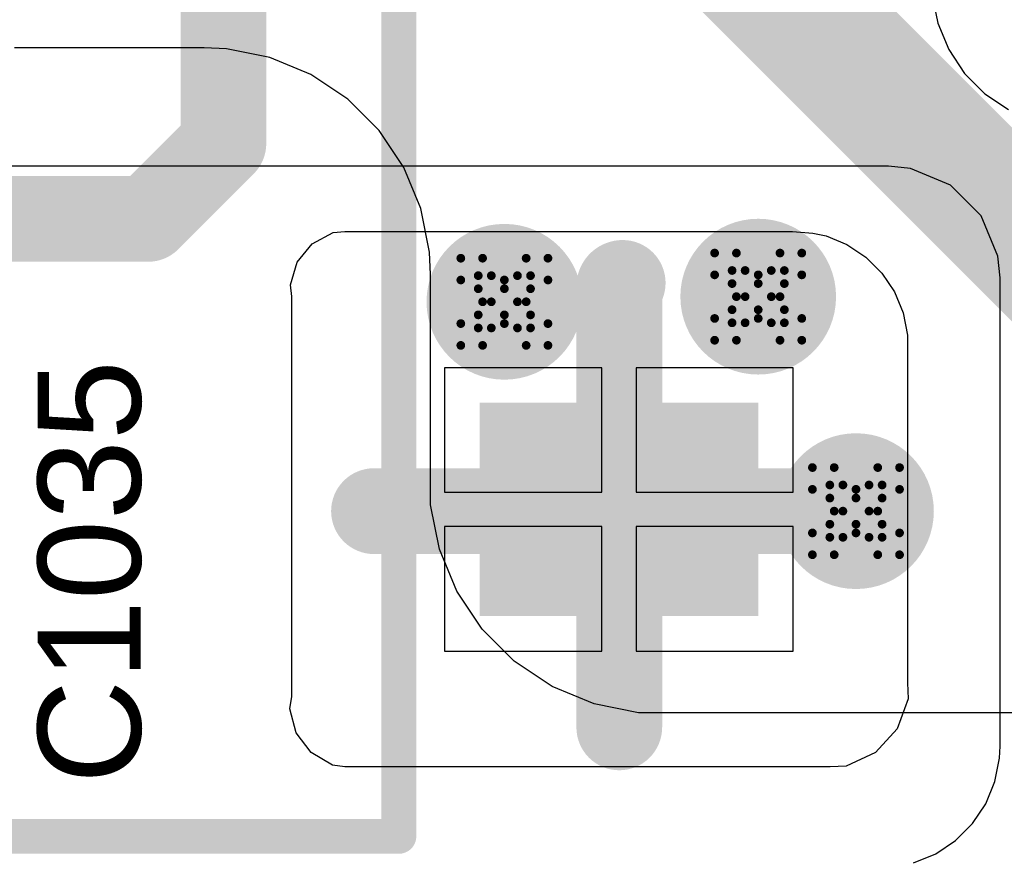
# Model space of a CAD drawing. Header units: inches. Extents: x -6 to 11.2, y -2.2 to 8.3.
# Tile 48 of 256: x 0.987 to 1.213, y 0.872 to 1.065. Entities that reach past the tile are written whole.
import ezdxf

# ---------------------------------------------------------------- set-up
doc = ezdxf.new("R2010")
doc.units = ezdxf.units.IN
doc.header["$MEASUREMENT"] = 0
for name, color, linetype in [('Board Layer Stack Bottom Overlay', 54, 'Continuous'), ('Board Layer Stack Bottom Solder', 6, 'Continuous'), ('Bottom Paste', 16, 'Continuous'), ('Drill Drawing', 1, 'Continuous'), ('Layer  6- Inner', 156, 'Continuous'), ('Layer 1- Top', 1, 'Continuous'), ('Layer 2- GND', 16, 'Continuous'), ('Layer 7- PWR', 76, 'Continuous'), ('Layer 8- Bottom', 5, 'Continuous'), ('Top Overlay', 2, 'Continuous'), ('Via Holes', 16, 'Continuous')]:
    doc.layers.add(name, color=color, linetype=linetype)
doc.styles.add('Arial', font='txt', dxfattribs={"height": 0.2})

# ---------------------------------------------------------------- blocks, each defined once
blk = doc.blocks.new('DF_S_B_401')
at = {"layer": 'Board Layer Stack Bottom Solder'}
blk.add_hatch(color=6, dxfattribs=at).paths.add_polyline_path([(-0.07553, -0.14353), (-0.07553, -0.20747), (-0.12447, -0.20747), (-0.12447, -0.14353)])
at = {"layer": 'Bottom Paste'}
blk.add_hatch(color=16, dxfattribs=at).paths.add_polyline_path([(-0.0775, -0.1455), (-0.0775, -0.2055), (-0.1225, -0.2055), (-0.1225, -0.1455)])
at = {"layer": 'Layer 8- Bottom'}
blk.add_hatch(color=7, dxfattribs=at).paths.add_polyline_path([(-0.0775, -0.1455), (-0.0775, -0.2055), (-0.1225, -0.2055), (-0.1225, -0.1455)])
at = {"layer": 'Board Layer Stack Bottom Overlay'}
for points in [[(-0.175, 0.125, 0.008, 0.008, 0), (-0.175, -0.125, 0.008, 0.008, 0)], [(-0.175, -0.125, 0.008, 0.008, 0), (0.175, -0.125, 0.008, 0.008, 0)]]:
    blk.add_lwpolyline(points, format="xyseb", dxfattribs=at)
blk.add_lwpolyline([(-0.177, -0.125, 0.004, 0.004, 1), (-0.173, -0.125, 0.004, 0.004, 1)], format="xyseb", close=True, dxfattribs=at)
blk.add_lwpolyline([(-0.177, -0.125, 0.004, 0.004, 1), (-0.173, -0.125, 0.004, 0.004, 1)], format="xyseb", close=True, dxfattribs=at)

msp = doc.modelspace()

# ---------------------------------------------------------------- hatches: boundary and pattern name
at = {"layer": 'Layer  6- Inner'}
h = msp.add_hatch(color=7, dxfattribs=at)
edge = h.paths.add_edge_path()
edge.add_arc((1.09843, 1), 0.01575, 0, 360)
h = msp.add_hatch(color=7, dxfattribs=at)
edge = h.paths.add_edge_path()
edge.add_arc((1.15669, 1.00118), 0.01575, 0, 360)
h = msp.add_hatch(color=7, dxfattribs=at)
edge = h.paths.add_edge_path()
edge.add_arc((1.17913, 0.95197), 0.01575, 0, 360)
at = {"layer": 'Layer 1- Top'}
h = msp.add_hatch(color=7, dxfattribs=at)
edge = h.paths.add_edge_path()
edge.add_arc((1.09843, 1), 0.01575, 0, 360)
h = msp.add_hatch(color=7, dxfattribs=at)
edge = h.paths.add_edge_path()
edge.add_arc((1.15669, 1.00118), 0.01575, 0, 360)
h = msp.add_hatch(color=7, dxfattribs=at)
edge = h.paths.add_edge_path()
edge.add_arc((1.17913, 0.95197), 0.01575, 0, 360)
at = {"layer": 'Layer 2- GND'}
h = msp.add_hatch(color=7, dxfattribs=at)
edge = h.paths.add_edge_path()
edge.add_arc((1.09843, 1), 0.01787, 0, 360)
h = msp.add_hatch(color=7, dxfattribs=at)
edge = h.paths.add_edge_path()
edge.add_arc((1.15669, 1.00118), 0.01787, 0, 360)
h = msp.add_hatch(color=7, dxfattribs=at)
edge = h.paths.add_edge_path()
edge.add_arc((1.17913, 0.95197), 0.01787, 0, 360)
at = {"layer": 'Layer 7- PWR'}
h = msp.add_hatch(color=7, dxfattribs=at)
edge = h.paths.add_edge_path()
edge.add_arc((1.09843, 1), 0.01787, 0, 360)
h = msp.add_hatch(color=7, dxfattribs=at)
edge = h.paths.add_edge_path()
edge.add_arc((1.15669, 1.00118), 0.01787, 0, 360)
h = msp.add_hatch(color=7, dxfattribs=at)
edge = h.paths.add_edge_path()
edge.add_arc((1.17913, 0.95197), 0.01787, 0, 360)
at = {"layer": 'Layer 8- Bottom'}
h = msp.add_hatch(color=7, dxfattribs=at)
edge = h.paths.add_edge_path()
edge.add_arc((1.09843, 1), 0.01575, 0, 360)
h = msp.add_hatch(color=7, dxfattribs=at)
edge = h.paths.add_edge_path()
edge.add_arc((1.15669, 1.00118), 0.01575, 0, 360)
h = msp.add_hatch(color=7, dxfattribs=at)
edge = h.paths.add_edge_path()
edge.add_arc((1.17913, 0.95197), 0.01575, 0, 360)
at = {"layer": 'Via Holes'}
h = msp.add_hatch(color=7, dxfattribs=at)
edge = h.paths.add_edge_path()
edge.add_arc((1.15669, 1.00118), 0.00787, 0, 360)
h = msp.add_hatch(color=7, dxfattribs=at)
edge = h.paths.add_edge_path()
edge.add_arc((1.09843, 1), 0.00787, 0, 360)
h = msp.add_hatch(color=7, dxfattribs=at)
edge = h.paths.add_edge_path()
edge.add_arc((1.17913, 0.95197), 0.00787, 0, 360)

# ---------------------------------------------------------------- linework, layer by layer
at = {"layer": 'Drill Drawing'}
for points in [[(1.08843, 1.005, 0.002, 0.002, 0), (1.08843, 1.01, 0.002, 0.002, 0)], [(1.08843, 1.01, 0.002, 0.002, 0), (1.09343, 1.01, 0.002, 0.002, 0)], [(1.09343, 1.01, 0.002, 0.002, 0), (1.09843, 1.005, 0.002, 0.002, 0)], [(1.09843, 1.005, 0.002, 0.002, 0), (1.10343, 1.01, 0.002, 0.002, 0)], [(1.10343, 1.01, 0.002, 0.002, 0), (1.10843, 1.01, 0.002, 0.002, 0)], [(1.10843, 1.005, 0.002, 0.002, 0), (1.10843, 1.01, 0.002, 0.002, 0)], [(1.14669, 1.00618, 0.002, 0.002, 0), (1.14669, 1.01118, 0.002, 0.002, 0)], [(1.14669, 1.01118, 0.002, 0.002, 0), (1.15169, 1.01118, 0.002, 0.002, 0)], [(1.15169, 1.01118, 0.002, 0.002, 0), (1.15669, 1.00618, 0.002, 0.002, 0)], [(1.15669, 1.00618, 0.002, 0.002, 0), (1.16169, 1.01118, 0.002, 0.002, 0)], [(1.16169, 1.01118, 0.002, 0.002, 0), (1.16669, 1.01118, 0.002, 0.002, 0)], [(1.16669, 1.00618, 0.002, 0.002, 0), (1.16669, 1.01118, 0.002, 0.002, 0)], [(1.15069, 1.00418, 0.002, 0.002, 0), (1.15069, 1.00718, 0.002, 0.002, 0)], [(1.15069, 1.00718, 0.002, 0.002, 0), (1.15369, 1.00718, 0.002, 0.002, 0)], [(1.15369, 1.00718, 0.002, 0.002, 0), (1.15669, 1.00418, 0.002, 0.002, 0)], [(1.15669, 1.00418, 0.002, 0.002, 0), (1.15969, 1.00718, 0.002, 0.002, 0)], [(1.15969, 1.00718, 0.002, 0.002, 0), (1.16269, 1.00718, 0.002, 0.002, 0)], [(1.16269, 1.00418, 0.002, 0.002, 0), (1.16269, 1.00718, 0.002, 0.002, 0)], [(1.08843, 1.005, 0.002, 0.002, 0), (1.09343, 1, 0.002, 0.002, 0)], [(1.09243, 1.003, 0.002, 0.002, 0), (1.09243, 1.006, 0.002, 0.002, 0)], [(1.09243, 1.006, 0.002, 0.002, 0), (1.09543, 1.006, 0.002, 0.002, 0)], [(1.09543, 1.006, 0.002, 0.002, 0), (1.09843, 1.003, 0.002, 0.002, 0)], [(1.09843, 1.003, 0.002, 0.002, 0), (1.10143, 1.006, 0.002, 0.002, 0)], [(1.10143, 1.006, 0.002, 0.002, 0), (1.10443, 1.006, 0.002, 0.002, 0)], [(1.10343, 1, 0.002, 0.002, 0), (1.10843, 1.005, 0.002, 0.002, 0)], [(1.10443, 1.003, 0.002, 0.002, 0), (1.10443, 1.006, 0.002, 0.002, 0)], [(1.14669, 1.00618, 0.002, 0.002, 0), (1.15169, 1.00118, 0.002, 0.002, 0)], [(1.16169, 1.00118, 0.002, 0.002, 0), (1.16669, 1.00618, 0.002, 0.002, 0)], [(1.09243, 1.003, 0.002, 0.002, 0), (1.09543, 1, 0.002, 0.002, 0)], [(1.10143, 1, 0.002, 0.002, 0), (1.10443, 1.003, 0.002, 0.002, 0)], [(1.15069, 1.00418, 0.002, 0.002, 0), (1.15369, 1.00118, 0.002, 0.002, 0)], [(1.15969, 1.00118, 0.002, 0.002, 0), (1.16269, 1.00418, 0.002, 0.002, 0)], [(1.14669, 0.99618, 0.002, 0.002, 0), (1.15169, 1.00118, 0.002, 0.002, 0)], [(1.15069, 0.99818, 0.002, 0.002, 0), (1.15369, 1.00118, 0.002, 0.002, 0)], [(1.15969, 1.00118, 0.002, 0.002, 0), (1.16269, 0.99818, 0.002, 0.002, 0)], [(1.16169, 1.00118, 0.002, 0.002, 0), (1.16669, 0.99618, 0.002, 0.002, 0)], [(1.08843, 0.995, 0.002, 0.002, 0), (1.09343, 1, 0.002, 0.002, 0)], [(1.09243, 0.997, 0.002, 0.002, 0), (1.09543, 1, 0.002, 0.002, 0)], [(1.10143, 1, 0.002, 0.002, 0), (1.10443, 0.997, 0.002, 0.002, 0)], [(1.10343, 1, 0.002, 0.002, 0), (1.10843, 0.995, 0.002, 0.002, 0)], [(1.15069, 0.99518, 0.002, 0.002, 0), (1.15069, 0.99818, 0.002, 0.002, 0)], [(1.15369, 0.99518, 0.002, 0.002, 0), (1.15669, 0.99818, 0.002, 0.002, 0)], [(1.15669, 0.99818, 0.002, 0.002, 0), (1.15969, 0.99518, 0.002, 0.002, 0)], [(1.16269, 0.99518, 0.002, 0.002, 0), (1.16269, 0.99818, 0.002, 0.002, 0)], [(1.09243, 0.994, 0.002, 0.002, 0), (1.09243, 0.997, 0.002, 0.002, 0)], [(1.09543, 0.994, 0.002, 0.002, 0), (1.09843, 0.997, 0.002, 0.002, 0)], [(1.09843, 0.997, 0.002, 0.002, 0), (1.10143, 0.994, 0.002, 0.002, 0)], [(1.10443, 0.994, 0.002, 0.002, 0), (1.10443, 0.997, 0.002, 0.002, 0)], [(1.14669, 0.99118, 0.002, 0.002, 0), (1.14669, 0.99618, 0.002, 0.002, 0)], [(1.15169, 0.99118, 0.002, 0.002, 0), (1.15669, 0.99618, 0.002, 0.002, 0)], [(1.15669, 0.99618, 0.002, 0.002, 0), (1.16169, 0.99118, 0.002, 0.002, 0)], [(1.16669, 0.99118, 0.002, 0.002, 0), (1.16669, 0.99618, 0.002, 0.002, 0)], [(1.08843, 0.99, 0.002, 0.002, 0), (1.08843, 0.995, 0.002, 0.002, 0)], [(1.09243, 0.994, 0.002, 0.002, 0), (1.09543, 0.994, 0.002, 0.002, 0)], [(1.09343, 0.99, 0.002, 0.002, 0), (1.09843, 0.995, 0.002, 0.002, 0)], [(1.09843, 0.995, 0.002, 0.002, 0), (1.10343, 0.99, 0.002, 0.002, 0)], [(1.10143, 0.994, 0.002, 0.002, 0), (1.10443, 0.994, 0.002, 0.002, 0)], [(1.10843, 0.99, 0.002, 0.002, 0), (1.10843, 0.995, 0.002, 0.002, 0)], [(1.15069, 0.99518, 0.002, 0.002, 0), (1.15369, 0.99518, 0.002, 0.002, 0)], [(1.15969, 0.99518, 0.002, 0.002, 0), (1.16269, 0.99518, 0.002, 0.002, 0)], [(1.14669, 0.99118, 0.002, 0.002, 0), (1.15169, 0.99118, 0.002, 0.002, 0)], [(1.16169, 0.99118, 0.002, 0.002, 0), (1.16669, 0.99118, 0.002, 0.002, 0)], [(1.08843, 0.99, 0.002, 0.002, 0), (1.09343, 0.99, 0.002, 0.002, 0)], [(1.10343, 0.99, 0.002, 0.002, 0), (1.10843, 0.99, 0.002, 0.002, 0)], [(1.16913, 0.95697, 0.002, 0.002, 0), (1.16913, 0.96197, 0.002, 0.002, 0)], [(1.16913, 0.96197, 0.002, 0.002, 0), (1.17413, 0.96197, 0.002, 0.002, 0)], [(1.17413, 0.96197, 0.002, 0.002, 0), (1.17913, 0.95697, 0.002, 0.002, 0)], [(1.17913, 0.95697, 0.002, 0.002, 0), (1.18413, 0.96197, 0.002, 0.002, 0)], [(1.18413, 0.96197, 0.002, 0.002, 0), (1.18913, 0.96197, 0.002, 0.002, 0)], [(1.18913, 0.95697, 0.002, 0.002, 0), (1.18913, 0.96197, 0.002, 0.002, 0)], [(1.17313, 0.95497, 0.002, 0.002, 0), (1.17313, 0.95797, 0.002, 0.002, 0)], [(1.17313, 0.95797, 0.002, 0.002, 0), (1.17613, 0.95797, 0.002, 0.002, 0)], [(1.17613, 0.95797, 0.002, 0.002, 0), (1.17913, 0.95497, 0.002, 0.002, 0)], [(1.17913, 0.95497, 0.002, 0.002, 0), (1.18213, 0.95797, 0.002, 0.002, 0)], [(1.18213, 0.95797, 0.002, 0.002, 0), (1.18513, 0.95797, 0.002, 0.002, 0)], [(1.18513, 0.95497, 0.002, 0.002, 0), (1.18513, 0.95797, 0.002, 0.002, 0)], [(1.16913, 0.95697, 0.002, 0.002, 0), (1.17413, 0.95197, 0.002, 0.002, 0)], [(1.17313, 0.95497, 0.002, 0.002, 0), (1.17613, 0.95197, 0.002, 0.002, 0)], [(1.18213, 0.95197, 0.002, 0.002, 0), (1.18513, 0.95497, 0.002, 0.002, 0)], [(1.18413, 0.95197, 0.002, 0.002, 0), (1.18913, 0.95697, 0.002, 0.002, 0)], [(1.16913, 0.94697, 0.002, 0.002, 0), (1.17413, 0.95197, 0.002, 0.002, 0)], [(1.17313, 0.94897, 0.002, 0.002, 0), (1.17613, 0.95197, 0.002, 0.002, 0)], [(1.18213, 0.95197, 0.002, 0.002, 0), (1.18513, 0.94897, 0.002, 0.002, 0)], [(1.18413, 0.95197, 0.002, 0.002, 0), (1.18913, 0.94697, 0.002, 0.002, 0)], [(1.17313, 0.94597, 0.002, 0.002, 0), (1.17313, 0.94897, 0.002, 0.002, 0)], [(1.17613, 0.94597, 0.002, 0.002, 0), (1.17913, 0.94897, 0.002, 0.002, 0)], [(1.17913, 0.94897, 0.002, 0.002, 0), (1.18213, 0.94597, 0.002, 0.002, 0)], [(1.18513, 0.94597, 0.002, 0.002, 0), (1.18513, 0.94897, 0.002, 0.002, 0)], [(1.16913, 0.94197, 0.002, 0.002, 0), (1.16913, 0.94697, 0.002, 0.002, 0)], [(1.17313, 0.94597, 0.002, 0.002, 0), (1.17613, 0.94597, 0.002, 0.002, 0)], [(1.17413, 0.94197, 0.002, 0.002, 0), (1.17913, 0.94697, 0.002, 0.002, 0)], [(1.17913, 0.94697, 0.002, 0.002, 0), (1.18413, 0.94197, 0.002, 0.002, 0)], [(1.18213, 0.94597, 0.002, 0.002, 0), (1.18513, 0.94597, 0.002, 0.002, 0)], [(1.18913, 0.94197, 0.002, 0.002, 0), (1.18913, 0.94697, 0.002, 0.002, 0)], [(1.16913, 0.94197, 0.002, 0.002, 0), (1.17413, 0.94197, 0.002, 0.002, 0)], [(1.18413, 0.94197, 0.002, 0.002, 0), (1.18913, 0.94197, 0.002, 0.002, 0)]]:
    msp.add_lwpolyline(points, format="xyseb", dxfattribs=at)
for points in [[(1.08793, 1.01, 0.001, 0.001, 1), (1.08893, 1.01, 0.001, 0.001, 1)], [(1.08793, 1.01, 0.001, 0.001, 1), (1.08893, 1.01, 0.001, 0.001, 1)], [(1.09293, 1.01, 0.001, 0.001, 1), (1.09393, 1.01, 0.001, 0.001, 1)], [(1.09293, 1.01, 0.001, 0.001, 1), (1.09393, 1.01, 0.001, 0.001, 1)], [(1.10293, 1.01, 0.001, 0.001, 1), (1.10393, 1.01, 0.001, 0.001, 1)], [(1.10293, 1.01, 0.001, 0.001, 1), (1.10393, 1.01, 0.001, 0.001, 1)], [(1.10793, 1.01, 0.001, 0.001, 1), (1.10893, 1.01, 0.001, 0.001, 1)], [(1.10793, 1.01, 0.001, 0.001, 1), (1.10893, 1.01, 0.001, 0.001, 1)], [(1.14619, 1.01118, 0.001, 0.001, 1), (1.14719, 1.01118, 0.001, 0.001, 1)], [(1.14619, 1.01118, 0.001, 0.001, 1), (1.14719, 1.01118, 0.001, 0.001, 1)], [(1.15119, 1.01118, 0.001, 0.001, 1), (1.15219, 1.01118, 0.001, 0.001, 1)], [(1.15119, 1.01118, 0.001, 0.001, 1), (1.15219, 1.01118, 0.001, 0.001, 1)], [(1.16119, 1.01118, 0.001, 0.001, 1), (1.16219, 1.01118, 0.001, 0.001, 1)], [(1.16119, 1.01118, 0.001, 0.001, 1), (1.16219, 1.01118, 0.001, 0.001, 1)], [(1.16619, 1.01118, 0.001, 0.001, 1), (1.16719, 1.01118, 0.001, 0.001, 1)], [(1.16619, 1.01118, 0.001, 0.001, 1), (1.16719, 1.01118, 0.001, 0.001, 1)], [(1.15019, 1.00718, 0.001, 0.001, 1), (1.15119, 1.00718, 0.001, 0.001, 1)], [(1.15019, 1.00718, 0.001, 0.001, 1), (1.15119, 1.00718, 0.001, 0.001, 1)], [(1.15319, 1.00718, 0.001, 0.001, 1), (1.15419, 1.00718, 0.001, 0.001, 1)], [(1.15319, 1.00718, 0.001, 0.001, 1), (1.15419, 1.00718, 0.001, 0.001, 1)], [(1.15919, 1.00718, 0.001, 0.001, 1), (1.16019, 1.00718, 0.001, 0.001, 1)], [(1.15919, 1.00718, 0.001, 0.001, 1), (1.16019, 1.00718, 0.001, 0.001, 1)], [(1.16219, 1.00718, 0.001, 0.001, 1), (1.16319, 1.00718, 0.001, 0.001, 1)], [(1.16219, 1.00718, 0.001, 0.001, 1), (1.16319, 1.00718, 0.001, 0.001, 1)], [(1.08793, 1.005, 0.001, 0.001, 1), (1.08893, 1.005, 0.001, 0.001, 1)], [(1.08793, 1.005, 0.001, 0.001, 1), (1.08893, 1.005, 0.001, 0.001, 1)], [(1.09193, 1.006, 0.001, 0.001, 1), (1.09293, 1.006, 0.001, 0.001, 1)], [(1.09193, 1.006, 0.001, 0.001, 1), (1.09293, 1.006, 0.001, 0.001, 1)], [(1.09493, 1.006, 0.001, 0.001, 1), (1.09593, 1.006, 0.001, 0.001, 1)], [(1.09493, 1.006, 0.001, 0.001, 1), (1.09593, 1.006, 0.001, 0.001, 1)], [(1.09793, 1.005, 0.001, 0.001, 1), (1.09893, 1.005, 0.001, 0.001, 1)], [(1.09793, 1.005, 0.001, 0.001, 1), (1.09893, 1.005, 0.001, 0.001, 1)], [(1.10093, 1.006, 0.001, 0.001, 1), (1.10193, 1.006, 0.001, 0.001, 1)], [(1.10093, 1.006, 0.001, 0.001, 1), (1.10193, 1.006, 0.001, 0.001, 1)], [(1.10393, 1.006, 0.001, 0.001, 1), (1.10493, 1.006, 0.001, 0.001, 1)], [(1.10393, 1.006, 0.001, 0.001, 1), (1.10493, 1.006, 0.001, 0.001, 1)], [(1.10793, 1.005, 0.001, 0.001, 1), (1.10893, 1.005, 0.001, 0.001, 1)], [(1.10793, 1.005, 0.001, 0.001, 1), (1.10893, 1.005, 0.001, 0.001, 1)], [(1.14619, 1.00618, 0.001, 0.001, 1), (1.14719, 1.00618, 0.001, 0.001, 1)], [(1.14619, 1.00618, 0.001, 0.001, 1), (1.14719, 1.00618, 0.001, 0.001, 1)], [(1.15619, 1.00618, 0.001, 0.001, 1), (1.15719, 1.00618, 0.001, 0.001, 1)], [(1.15619, 1.00618, 0.001, 0.001, 1), (1.15719, 1.00618, 0.001, 0.001, 1)], [(1.16619, 1.00618, 0.001, 0.001, 1), (1.16719, 1.00618, 0.001, 0.001, 1)], [(1.16619, 1.00618, 0.001, 0.001, 1), (1.16719, 1.00618, 0.001, 0.001, 1)], [(1.09193, 1.003, 0.001, 0.001, 1), (1.09293, 1.003, 0.001, 0.001, 1)], [(1.09193, 1.003, 0.001, 0.001, 1), (1.09293, 1.003, 0.001, 0.001, 1)], [(1.09793, 1.003, 0.001, 0.001, 1), (1.09893, 1.003, 0.001, 0.001, 1)], [(1.09793, 1.003, 0.001, 0.001, 1), (1.09893, 1.003, 0.001, 0.001, 1)], [(1.10393, 1.003, 0.001, 0.001, 1), (1.10493, 1.003, 0.001, 0.001, 1)], [(1.10393, 1.003, 0.001, 0.001, 1), (1.10493, 1.003, 0.001, 0.001, 1)], [(1.15019, 1.00418, 0.001, 0.001, 1), (1.15119, 1.00418, 0.001, 0.001, 1)], [(1.15019, 1.00418, 0.001, 0.001, 1), (1.15119, 1.00418, 0.001, 0.001, 1)], [(1.15619, 1.00418, 0.001, 0.001, 1), (1.15719, 1.00418, 0.001, 0.001, 1)], [(1.15619, 1.00418, 0.001, 0.001, 1), (1.15719, 1.00418, 0.001, 0.001, 1)], [(1.16219, 1.00418, 0.001, 0.001, 1), (1.16319, 1.00418, 0.001, 0.001, 1)], [(1.16219, 1.00418, 0.001, 0.001, 1), (1.16319, 1.00418, 0.001, 0.001, 1)], [(1.15119, 1.00118, 0.001, 0.001, 1), (1.15219, 1.00118, 0.001, 0.001, 1)], [(1.15119, 1.00118, 0.001, 0.001, 1), (1.15219, 1.00118, 0.001, 0.001, 1)], [(1.15319, 1.00118, 0.001, 0.001, 1), (1.15419, 1.00118, 0.001, 0.001, 1)], [(1.15319, 1.00118, 0.001, 0.001, 1), (1.15419, 1.00118, 0.001, 0.001, 1)], [(1.15919, 1.00118, 0.001, 0.001, 1), (1.16019, 1.00118, 0.001, 0.001, 1)], [(1.15919, 1.00118, 0.001, 0.001, 1), (1.16019, 1.00118, 0.001, 0.001, 1)], [(1.16119, 1.00118, 0.001, 0.001, 1), (1.16219, 1.00118, 0.001, 0.001, 1)], [(1.16119, 1.00118, 0.001, 0.001, 1), (1.16219, 1.00118, 0.001, 0.001, 1)], [(1.09293, 1, 0.001, 0.001, 1), (1.09393, 1, 0.001, 0.001, 1)], [(1.09293, 1, 0.001, 0.001, 1), (1.09393, 1, 0.001, 0.001, 1)], [(1.09493, 1, 0.001, 0.001, 1), (1.09593, 1, 0.001, 0.001, 1)], [(1.09493, 1, 0.001, 0.001, 1), (1.09593, 1, 0.001, 0.001, 1)], [(1.10093, 1, 0.001, 0.001, 1), (1.10193, 1, 0.001, 0.001, 1)], [(1.10093, 1, 0.001, 0.001, 1), (1.10193, 1, 0.001, 0.001, 1)], [(1.10293, 1, 0.001, 0.001, 1), (1.10393, 1, 0.001, 0.001, 1)], [(1.10293, 1, 0.001, 0.001, 1), (1.10393, 1, 0.001, 0.001, 1)], [(1.15019, 0.99818, 0.001, 0.001, 1), (1.15119, 0.99818, 0.001, 0.001, 1)], [(1.15019, 0.99818, 0.001, 0.001, 1), (1.15119, 0.99818, 0.001, 0.001, 1)], [(1.15619, 0.99818, 0.001, 0.001, 1), (1.15719, 0.99818, 0.001, 0.001, 1)], [(1.15619, 0.99818, 0.001, 0.001, 1), (1.15719, 0.99818, 0.001, 0.001, 1)], [(1.16219, 0.99818, 0.001, 0.001, 1), (1.16319, 0.99818, 0.001, 0.001, 1)], [(1.16219, 0.99818, 0.001, 0.001, 1), (1.16319, 0.99818, 0.001, 0.001, 1)], [(1.09193, 0.997, 0.001, 0.001, 1), (1.09293, 0.997, 0.001, 0.001, 1)], [(1.09193, 0.997, 0.001, 0.001, 1), (1.09293, 0.997, 0.001, 0.001, 1)], [(1.09793, 0.997, 0.001, 0.001, 1), (1.09893, 0.997, 0.001, 0.001, 1)], [(1.09793, 0.997, 0.001, 0.001, 1), (1.09893, 0.997, 0.001, 0.001, 1)], [(1.10393, 0.997, 0.001, 0.001, 1), (1.10493, 0.997, 0.001, 0.001, 1)], [(1.10393, 0.997, 0.001, 0.001, 1), (1.10493, 0.997, 0.001, 0.001, 1)], [(1.14619, 0.99618, 0.001, 0.001, 1), (1.14719, 0.99618, 0.001, 0.001, 1)], [(1.14619, 0.99618, 0.001, 0.001, 1), (1.14719, 0.99618, 0.001, 0.001, 1)], [(1.15619, 0.99618, 0.001, 0.001, 1), (1.15719, 0.99618, 0.001, 0.001, 1)], [(1.15619, 0.99618, 0.001, 0.001, 1), (1.15719, 0.99618, 0.001, 0.001, 1)], [(1.16619, 0.99618, 0.001, 0.001, 1), (1.16719, 0.99618, 0.001, 0.001, 1)], [(1.16619, 0.99618, 0.001, 0.001, 1), (1.16719, 0.99618, 0.001, 0.001, 1)], [(1.08793, 0.995, 0.001, 0.001, 1), (1.08893, 0.995, 0.001, 0.001, 1)], [(1.08793, 0.995, 0.001, 0.001, 1), (1.08893, 0.995, 0.001, 0.001, 1)], [(1.09193, 0.994, 0.001, 0.001, 1), (1.09293, 0.994, 0.001, 0.001, 1)], [(1.09193, 0.994, 0.001, 0.001, 1), (1.09293, 0.994, 0.001, 0.001, 1)], [(1.09493, 0.994, 0.001, 0.001, 1), (1.09593, 0.994, 0.001, 0.001, 1)], [(1.09493, 0.994, 0.001, 0.001, 1), (1.09593, 0.994, 0.001, 0.001, 1)], [(1.09793, 0.995, 0.001, 0.001, 1), (1.09893, 0.995, 0.001, 0.001, 1)], [(1.09793, 0.995, 0.001, 0.001, 1), (1.09893, 0.995, 0.001, 0.001, 1)], [(1.10093, 0.994, 0.001, 0.001, 1), (1.10193, 0.994, 0.001, 0.001, 1)], [(1.10093, 0.994, 0.001, 0.001, 1), (1.10193, 0.994, 0.001, 0.001, 1)], [(1.10393, 0.994, 0.001, 0.001, 1), (1.10493, 0.994, 0.001, 0.001, 1)], [(1.10393, 0.994, 0.001, 0.001, 1), (1.10493, 0.994, 0.001, 0.001, 1)], [(1.10793, 0.995, 0.001, 0.001, 1), (1.10893, 0.995, 0.001, 0.001, 1)], [(1.10793, 0.995, 0.001, 0.001, 1), (1.10893, 0.995, 0.001, 0.001, 1)], [(1.15019, 0.99518, 0.001, 0.001, 1), (1.15119, 0.99518, 0.001, 0.001, 1)], [(1.15019, 0.99518, 0.001, 0.001, 1), (1.15119, 0.99518, 0.001, 0.001, 1)], [(1.15319, 0.99518, 0.001, 0.001, 1), (1.15419, 0.99518, 0.001, 0.001, 1)], [(1.15319, 0.99518, 0.001, 0.001, 1), (1.15419, 0.99518, 0.001, 0.001, 1)], [(1.15919, 0.99518, 0.001, 0.001, 1), (1.16019, 0.99518, 0.001, 0.001, 1)], [(1.15919, 0.99518, 0.001, 0.001, 1), (1.16019, 0.99518, 0.001, 0.001, 1)], [(1.16219, 0.99518, 0.001, 0.001, 1), (1.16319, 0.99518, 0.001, 0.001, 1)], [(1.16219, 0.99518, 0.001, 0.001, 1), (1.16319, 0.99518, 0.001, 0.001, 1)], [(1.14619, 0.99118, 0.001, 0.001, 1), (1.14719, 0.99118, 0.001, 0.001, 1)], [(1.14619, 0.99118, 0.001, 0.001, 1), (1.14719, 0.99118, 0.001, 0.001, 1)], [(1.15119, 0.99118, 0.001, 0.001, 1), (1.15219, 0.99118, 0.001, 0.001, 1)], [(1.15119, 0.99118, 0.001, 0.001, 1), (1.15219, 0.99118, 0.001, 0.001, 1)], [(1.16119, 0.99118, 0.001, 0.001, 1), (1.16219, 0.99118, 0.001, 0.001, 1)], [(1.16119, 0.99118, 0.001, 0.001, 1), (1.16219, 0.99118, 0.001, 0.001, 1)], [(1.16619, 0.99118, 0.001, 0.001, 1), (1.16719, 0.99118, 0.001, 0.001, 1)], [(1.16619, 0.99118, 0.001, 0.001, 1), (1.16719, 0.99118, 0.001, 0.001, 1)], [(1.08793, 0.99, 0.001, 0.001, 1), (1.08893, 0.99, 0.001, 0.001, 1)], [(1.08793, 0.99, 0.001, 0.001, 1), (1.08893, 0.99, 0.001, 0.001, 1)], [(1.09293, 0.99, 0.001, 0.001, 1), (1.09393, 0.99, 0.001, 0.001, 1)], [(1.09293, 0.99, 0.001, 0.001, 1), (1.09393, 0.99, 0.001, 0.001, 1)], [(1.10293, 0.99, 0.001, 0.001, 1), (1.10393, 0.99, 0.001, 0.001, 1)], [(1.10293, 0.99, 0.001, 0.001, 1), (1.10393, 0.99, 0.001, 0.001, 1)], [(1.10793, 0.99, 0.001, 0.001, 1), (1.10893, 0.99, 0.001, 0.001, 1)], [(1.10793, 0.99, 0.001, 0.001, 1), (1.10893, 0.99, 0.001, 0.001, 1)], [(1.16863, 0.96197, 0.001, 0.001, 1), (1.16963, 0.96197, 0.001, 0.001, 1)], [(1.16863, 0.96197, 0.001, 0.001, 1), (1.16963, 0.96197, 0.001, 0.001, 1)], [(1.17363, 0.96197, 0.001, 0.001, 1), (1.17463, 0.96197, 0.001, 0.001, 1)], [(1.17363, 0.96197, 0.001, 0.001, 1), (1.17463, 0.96197, 0.001, 0.001, 1)], [(1.18363, 0.96197, 0.001, 0.001, 1), (1.18463, 0.96197, 0.001, 0.001, 1)], [(1.18363, 0.96197, 0.001, 0.001, 1), (1.18463, 0.96197, 0.001, 0.001, 1)], [(1.18863, 0.96197, 0.001, 0.001, 1), (1.18963, 0.96197, 0.001, 0.001, 1)], [(1.18863, 0.96197, 0.001, 0.001, 1), (1.18963, 0.96197, 0.001, 0.001, 1)], [(1.17263, 0.95797, 0.001, 0.001, 1), (1.17363, 0.95797, 0.001, 0.001, 1)], [(1.17263, 0.95797, 0.001, 0.001, 1), (1.17363, 0.95797, 0.001, 0.001, 1)], [(1.17563, 0.95797, 0.001, 0.001, 1), (1.17663, 0.95797, 0.001, 0.001, 1)], [(1.17563, 0.95797, 0.001, 0.001, 1), (1.17663, 0.95797, 0.001, 0.001, 1)], [(1.18163, 0.95797, 0.001, 0.001, 1), (1.18263, 0.95797, 0.001, 0.001, 1)], [(1.18163, 0.95797, 0.001, 0.001, 1), (1.18263, 0.95797, 0.001, 0.001, 1)], [(1.18463, 0.95797, 0.001, 0.001, 1), (1.18563, 0.95797, 0.001, 0.001, 1)], [(1.18463, 0.95797, 0.001, 0.001, 1), (1.18563, 0.95797, 0.001, 0.001, 1)], [(1.16863, 0.95697, 0.001, 0.001, 1), (1.16963, 0.95697, 0.001, 0.001, 1)], [(1.16863, 0.95697, 0.001, 0.001, 1), (1.16963, 0.95697, 0.001, 0.001, 1)], [(1.17263, 0.95497, 0.001, 0.001, 1), (1.17363, 0.95497, 0.001, 0.001, 1)], [(1.17263, 0.95497, 0.001, 0.001, 1), (1.17363, 0.95497, 0.001, 0.001, 1)], [(1.17863, 0.95697, 0.001, 0.001, 1), (1.17963, 0.95697, 0.001, 0.001, 1)], [(1.17863, 0.95697, 0.001, 0.001, 1), (1.17963, 0.95697, 0.001, 0.001, 1)], [(1.17863, 0.95497, 0.001, 0.001, 1), (1.17963, 0.95497, 0.001, 0.001, 1)], [(1.17863, 0.95497, 0.001, 0.001, 1), (1.17963, 0.95497, 0.001, 0.001, 1)], [(1.18463, 0.95497, 0.001, 0.001, 1), (1.18563, 0.95497, 0.001, 0.001, 1)], [(1.18463, 0.95497, 0.001, 0.001, 1), (1.18563, 0.95497, 0.001, 0.001, 1)], [(1.18863, 0.95697, 0.001, 0.001, 1), (1.18963, 0.95697, 0.001, 0.001, 1)], [(1.18863, 0.95697, 0.001, 0.001, 1), (1.18963, 0.95697, 0.001, 0.001, 1)], [(1.17363, 0.95197, 0.001, 0.001, 1), (1.17463, 0.95197, 0.001, 0.001, 1)], [(1.17363, 0.95197, 0.001, 0.001, 1), (1.17463, 0.95197, 0.001, 0.001, 1)], [(1.17563, 0.95197, 0.001, 0.001, 1), (1.17663, 0.95197, 0.001, 0.001, 1)], [(1.17563, 0.95197, 0.001, 0.001, 1), (1.17663, 0.95197, 0.001, 0.001, 1)], [(1.18163, 0.95197, 0.001, 0.001, 1), (1.18263, 0.95197, 0.001, 0.001, 1)], [(1.18163, 0.95197, 0.001, 0.001, 1), (1.18263, 0.95197, 0.001, 0.001, 1)], [(1.18363, 0.95197, 0.001, 0.001, 1), (1.18463, 0.95197, 0.001, 0.001, 1)], [(1.18363, 0.95197, 0.001, 0.001, 1), (1.18463, 0.95197, 0.001, 0.001, 1)], [(1.17263, 0.94897, 0.001, 0.001, 1), (1.17363, 0.94897, 0.001, 0.001, 1)], [(1.17263, 0.94897, 0.001, 0.001, 1), (1.17363, 0.94897, 0.001, 0.001, 1)], [(1.17863, 0.94897, 0.001, 0.001, 1), (1.17963, 0.94897, 0.001, 0.001, 1)], [(1.17863, 0.94897, 0.001, 0.001, 1), (1.17963, 0.94897, 0.001, 0.001, 1)], [(1.18463, 0.94897, 0.001, 0.001, 1), (1.18563, 0.94897, 0.001, 0.001, 1)], [(1.18463, 0.94897, 0.001, 0.001, 1), (1.18563, 0.94897, 0.001, 0.001, 1)], [(1.16863, 0.94697, 0.001, 0.001, 1), (1.16963, 0.94697, 0.001, 0.001, 1)], [(1.16863, 0.94697, 0.001, 0.001, 1), (1.16963, 0.94697, 0.001, 0.001, 1)], [(1.17263, 0.94597, 0.001, 0.001, 1), (1.17363, 0.94597, 0.001, 0.001, 1)], [(1.17263, 0.94597, 0.001, 0.001, 1), (1.17363, 0.94597, 0.001, 0.001, 1)], [(1.17563, 0.94597, 0.001, 0.001, 1), (1.17663, 0.94597, 0.001, 0.001, 1)], [(1.17563, 0.94597, 0.001, 0.001, 1), (1.17663, 0.94597, 0.001, 0.001, 1)], [(1.17863, 0.94697, 0.001, 0.001, 1), (1.17963, 0.94697, 0.001, 0.001, 1)], [(1.17863, 0.94697, 0.001, 0.001, 1), (1.17963, 0.94697, 0.001, 0.001, 1)], [(1.18163, 0.94597, 0.001, 0.001, 1), (1.18263, 0.94597, 0.001, 0.001, 1)], [(1.18163, 0.94597, 0.001, 0.001, 1), (1.18263, 0.94597, 0.001, 0.001, 1)], [(1.18463, 0.94597, 0.001, 0.001, 1), (1.18563, 0.94597, 0.001, 0.001, 1)], [(1.18463, 0.94597, 0.001, 0.001, 1), (1.18563, 0.94597, 0.001, 0.001, 1)], [(1.18863, 0.94697, 0.001, 0.001, 1), (1.18963, 0.94697, 0.001, 0.001, 1)], [(1.18863, 0.94697, 0.001, 0.001, 1), (1.18963, 0.94697, 0.001, 0.001, 1)], [(1.16863, 0.94197, 0.001, 0.001, 1), (1.16963, 0.94197, 0.001, 0.001, 1)], [(1.16863, 0.94197, 0.001, 0.001, 1), (1.16963, 0.94197, 0.001, 0.001, 1)], [(1.17363, 0.94197, 0.001, 0.001, 1), (1.17463, 0.94197, 0.001, 0.001, 1)], [(1.17363, 0.94197, 0.001, 0.001, 1), (1.17463, 0.94197, 0.001, 0.001, 1)], [(1.18363, 0.94197, 0.001, 0.001, 1), (1.18463, 0.94197, 0.001, 0.001, 1)], [(1.18363, 0.94197, 0.001, 0.001, 1), (1.18463, 0.94197, 0.001, 0.001, 1)], [(1.18863, 0.94197, 0.001, 0.001, 1), (1.18963, 0.94197, 0.001, 0.001, 1)], [(1.18863, 0.94197, 0.001, 0.001, 1), (1.18963, 0.94197, 0.001, 0.001, 1)]]:
    msp.add_lwpolyline(points, format="xyseb", close=True, dxfattribs=at)
at = {"layer": 'Layer  6- Inner'}
for p, q in [((1.19662, 1.07034), (1.1979, 1.06391)), ((1.1979, 1.06391), (1.20041, 1.05785)), ((0.98858, 1.05827), (0.98602, 1.05827)), ((1.02953, 1.05827), (0.98858, 1.05827)), ((1.03462, 1.05802), (1.02953, 1.05827)), ((1.04461, 1.05603), (1.03462, 1.05802)), ((1.20041, 1.05785), (1.20405, 1.05239)), ((1.05403, 1.05213), (1.04461, 1.05603)), ((1.0625, 1.04647), (1.05403, 1.05213)), ((1.20405, 1.05239), (1.20869, 1.04775)), ((1.0697, 1.03927), (1.0625, 1.04647)), ((1.20869, 1.04775), (1.21414, 1.04411)), ((1.07536, 1.0308), (1.0697, 1.03927)), ((1.07926, 1.02138), (1.07536, 1.0308)), ((1.08125, 1.01139), (1.07926, 1.02138)), ((1.0815, 1.0063), (1.08125, 1.01139)), ((1.0815, 0.95866), (1.0815, 1.0063)), ((1.0815, 0.95345), (1.0815, 0.95866)), ((1.08353, 0.94322), (1.0815, 0.95345)), ((1.08752, 0.93358), (1.08353, 0.94322)), ((1.09332, 0.92491), (1.08752, 0.93358)), ((1.10069, 0.91753), (1.09332, 0.92491)), ((1.10937, 0.91173), (1.10069, 0.91753)), ((1.119, 0.90774), (1.10937, 0.91173)), ((1.12923, 0.90571), (1.119, 0.90774)), ((1.13445, 0.90571), (1.12923, 0.90571)), ((1.40276, 0.90571), (1.13445, 0.90571))]:
    msp.add_line(p, q, dxfattribs=at)
at = {"layer": 'Layer 1- Top'}
for points in [[(1.03394, 1.03632, 0.01969, 0.01969, 0), (1.03394, 1.12323, 0.01969, 0.01969, 0)], [(1.01664, 1.01902, 0.01969, 0.01969, 0), (1.03394, 1.03632, 0.01969, 0.01969, 0)], [(0.89001, 1.01902, 0.01969, 0.01969, 0), (1.01664, 1.01902, 0.01969, 0.01969, 0)]]:
    msp.add_lwpolyline(points, format="xyseb", dxfattribs=at)
for points in [[(1.02902, 1.03632, 0.00984, 0.00984, 1), (1.03886, 1.03632, 0.00984, 0.00984, 1)], [(1.02902, 1.03632, 0.00984, 0.00984, 1), (1.03886, 1.03632, 0.00984, 0.00984, 1)], [(1.01172, 1.01902, 0.00984, 0.00984, 1), (1.02156, 1.01902, 0.00984, 0.00984, 1)], [(1.01172, 1.01902, 0.00984, 0.00984, 1), (1.02156, 1.01902, 0.00984, 0.00984, 1)]]:
    msp.add_lwpolyline(points, format="xyseb", close=True, dxfattribs=at)
at = {"layer": 'Layer 8- Bottom'}
for p, q in [((1.18661, 1.0311), (0.93021, 1.0311)), ((1.19161, 1.03061), (1.18661, 1.0311)), ((1.20083, 1.02679), (1.19161, 1.03061)), ((1.20789, 1.01973), (1.20083, 1.02679)), ((1.21171, 1.0105), (1.20789, 1.01973)), ((1.0543, 1.01333), (1.0591, 1.01589)), ((1.0591, 1.01589), (1.06181, 1.01614)), ((1.06181, 1.01614), (1.16457, 1.01614)), ((1.16457, 1.01614), (1.16457, 1.01614)), ((1.16457, 1.01614), (1.16457, 1.01614)), ((1.16457, 1.01614), (1.16457, 1.01614)), ((1.16457, 1.01614), (1.1692, 1.01574)), ((1.1692, 1.01574), (1.17226, 1.01513)), ((1.17226, 1.01513), (1.17706, 1.01314)), ((1.05085, 1.00911), (1.0543, 1.01333)), ((1.17706, 1.01314), (1.18138, 1.01026)), ((1.18138, 1.01026), (1.18506, 1.00658)), ((1.2122, 1.00551), (1.21171, 1.0105)), ((1.04931, 1.00389), (1.05085, 1.00911)), ((1.18506, 1.00658), (1.18795, 1.00226)), ((1.04961, 1.00118), (1.04931, 1.00389)), ((1.2122, 0.89803), (1.2122, 1.00551)), ((1.04961, 0.90945), (1.04961, 1.00118)), ((1.04961, 1.00118), (1.04961, 1.00118)), ((1.18795, 1.00226), (1.18993, 0.99746)), ((1.18993, 0.99746), (1.19095, 0.99236)), ((1.19095, 0.99236), (1.19094, 0.98976)), ((1.19094, 0.98976), (1.19094, 0.9126)), ((1.12078, 0.98486), (1.08471, 0.98486)), ((1.08471, 0.98486), (1.08471, 0.9563)), ((1.12078, 0.9563), (1.12078, 0.98486)), ((1.16471, 0.98486), (1.12865, 0.98486)), ((1.12865, 0.98486), (1.12865, 0.9563)), ((1.16471, 0.9563), (1.16471, 0.98486)), ((1.08471, 0.9563), (1.12078, 0.9563)), ((1.12865, 0.9563), (1.16471, 0.9563)), ((1.12078, 0.94843), (1.08471, 0.94843)), ((1.08471, 0.94843), (1.08471, 0.91986)), ((1.12078, 0.91986), (1.12078, 0.94843)), ((1.16471, 0.94843), (1.12865, 0.94843)), ((1.12865, 0.94843), (1.12865, 0.91986)), ((1.16471, 0.91986), (1.16471, 0.94843)), ((1.08471, 0.91986), (1.12078, 0.91986)), ((1.12865, 0.91986), (1.16471, 0.91986)), ((1.19094, 0.9126), (1.19094, 0.9126)), ((1.19094, 0.9126), (1.1911, 0.90892)), ((1.04921, 0.90663), (1.04961, 0.90945)), ((1.1911, 0.90892), (1.18857, 0.902)), ((1.05065, 0.90112), (1.04921, 0.90663)), ((1.18857, 0.902), (1.18359, 0.89657)), ((1.05408, 0.89658), (1.05065, 0.90112)), ((1.21207, 0.89529), (1.2122, 0.89803)), ((1.05899, 0.8937), (1.05408, 0.89658)), ((1.18359, 0.89657), (1.17691, 0.89346)), ((1.211, 0.88992), (1.21207, 0.89529)), ((1.06181, 0.89331), (1.05899, 0.8937)), ((1.17323, 0.89331), (1.06181, 0.89331)), ((1.06181, 0.89331), (1.06181, 0.89331)), ((1.17691, 0.89346), (1.17323, 0.89331)), ((1.2089, 0.88485), (1.211, 0.88992)), ((1.20586, 0.8803), (1.2089, 0.88485)), ((1.20199, 0.87642), (1.20586, 0.8803)), ((1.19743, 0.87338), (1.20199, 0.87642)), ((1.19237, 0.87128), (1.19743, 0.87338))]:
    msp.add_line(p, q, dxfattribs=at)
for points in [[(1.12421, 1.10846, 0.0315, 0.0315, 0), (1.23583, 0.99685, 0.0315, 0.0315, 0)], [(1.1248, 1.00354, 0.01969, 0.01969, -0.414214), (1.12559, 1.00433, 0.01969, 0.01969, 0)], [(1.1248, 0.95197, 0.01969, 0.01969, 0), (1.1248, 1.00354, 0.01969, 0.01969, 0)], [(1.17992, 0.95512, 0.01969, 0.01969, -0.414214), (1.17677, 0.95197, 0.01969, 0.01969, 0)], [(1.0685, 0.95197, 0.01969, 0.01969, 0), (1.1248, 0.95197, 0.01969, 0.01969, 0)], [(1.1248, 0.95197, 0.01969, 0.01969, 0), (1.17677, 0.95197, 0.01969, 0.01969, 0)], [(1.1248, 0.90236, 0.01969, 0.01969, 0), (1.1248, 0.95197, 0.01969, 0.01969, 0)]]:
    msp.add_lwpolyline(points, format="xyseb", dxfattribs=at)
for points in [[(1.11988, 1.00354, 0.00984, 0.00984, 1), (1.12972, 1.00354, 0.00984, 0.00984, 1)], [(1.11988, 1.00354, 0.00984, 0.00984, 1), (1.12972, 1.00354, 0.00984, 0.00984, 1)], [(1.12067, 1.00433, 0.00984, 0.00984, 1), (1.13051, 1.00433, 0.00984, 0.00984, 1)], [(1.175, 0.95512, 0.00984, 0.00984, 1), (1.18484, 0.95512, 0.00984, 0.00984, 1)], [(1.06358, 0.95197, 0.00984, 0.00984, 1), (1.07343, 0.95197, 0.00984, 0.00984, 1)], [(1.11988, 0.95197, 0.00984, 0.00984, 1), (1.12972, 0.95197, 0.00984, 0.00984, 1)], [(1.11988, 0.95197, 0.00984, 0.00984, 1), (1.12972, 0.95197, 0.00984, 0.00984, 1)], [(1.11988, 0.95197, 0.00984, 0.00984, 1), (1.12972, 0.95197, 0.00984, 0.00984, 1)], [(1.11988, 0.95197, 0.00984, 0.00984, 1), (1.12972, 0.95197, 0.00984, 0.00984, 1)], [(1.17185, 0.95197, 0.00984, 0.00984, 1), (1.18169, 0.95197, 0.00984, 0.00984, 1)], [(1.17185, 0.95197, 0.00984, 0.00984, 1), (1.18169, 0.95197, 0.00984, 0.00984, 1)], [(1.11988, 0.90236, 0.00984, 0.00984, 1), (1.12972, 0.90236, 0.00984, 0.00984, 1)]]:
    msp.add_lwpolyline(points, format="xyseb", close=True, dxfattribs=at)

# ---------------------------------------------------------------- block references
at = {"rotation": 90}
msp.add_blockref('DF_S_B_401', (0.94921, 1.05236), dxfattribs=at)

# ---------------------------------------------------------------- texts
at = {"layer": 'Top Overlay', "style": 'Arial'}
msp.add_text('C1035', height=0.023622, rotation=90, dxfattribs=at).set_placement((1.01496, 0.88939))

doc.saveas('drawing.dxf')
